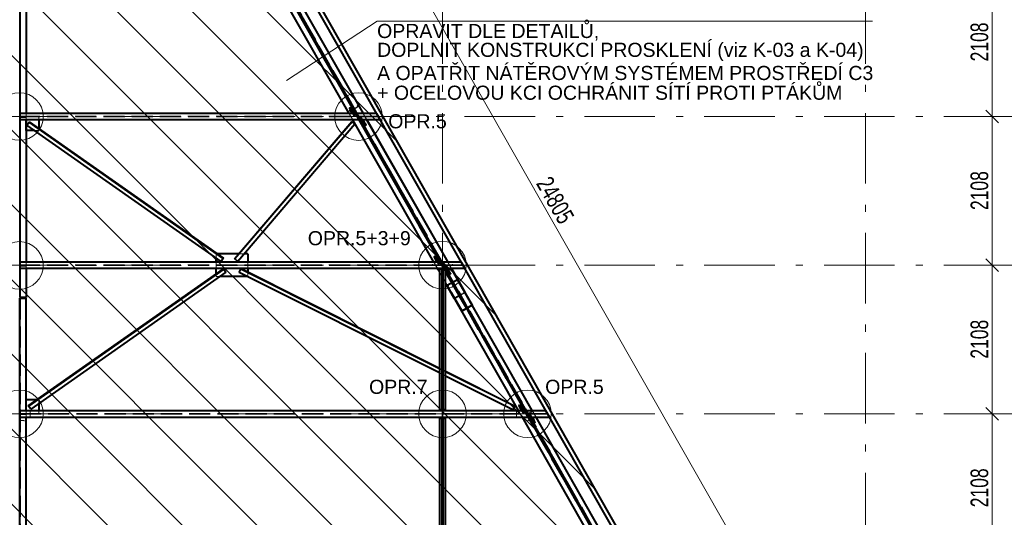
# Model space of a CAD drawing. Header units: metres. Extents: x 235 to 340, y 94 to 153.
# Tile 42 of 48: x 307 to 321, y 136 to 143. Entities that reach past the tile are written whole.
import ezdxf

# ---------------------------------------------------------------- set-up
doc = ezdxf.new("R2010")
doc.units = ezdxf.units.M
doc.linetypes.add('__RA_15', pattern=[1.7, 1, -0.3, 0.1, -0.3])
doc.linetypes.add('__RA_2', pattern=[0.4, 0.3, -0.1])
for name, color, linetype, lineweight in [('OSY', 204, '__RA_15', 13), ('POPIS', 7, 'Continuous', 13), ('Standard', 7, 'Continuous', 40), ('VYZTUZ', 11, 'Continuous', 50)]:
    doc.layers.add(name, color=color, linetype=linetype, lineweight=lineweight)
doc.styles.add('ARIAL', font='ARIAL.TTF')

msp = doc.modelspace()

# ---------------------------------------------------------------- linework, layer by layer
at = {"layer": 'OSY', "color": 204, "linetype": '__RA_15', "lineweight": 13}
for p, q in [((313.266, 126.792), (313.266, 152.32)), ((319.266, 126.792), (319.266, 152.32)), ((242.178, 141.343), (323.276, 141.343)), ((242.178, 139.235), (323.276, 139.235)), ((242.178, 137.127), (323.276, 137.127))]:
    msp.add_line(p, q, dxfattribs=at)
at = {"layer": 'Standard', "color": 1, "linetype": 'Continuous', "lineweight": 13}
for p, q in [((314.415, 128.586), (292.824, 150.178)), ((315.476, 128.586), (293.885, 150.178)), ((316.537, 128.586), (294.945, 150.178)), ((317.597, 128.586), (296.006, 150.178)), ((318.658, 128.586), (297.066, 150.178)), ((319.647, 128.658), (298.127, 150.178)), ((318.244, 131.121), (299.188, 150.178)), ((316.842, 133.584), (300.248, 150.178)), ((315.44, 136.047), (301.309, 150.178)), ((314.038, 138.51), (302.37, 150.178)), ((312.635, 140.973), (303.43, 150.178))]:
    msp.add_line(p, q, dxfattribs=at)
at = {"layer": 'Standard', "color": 1, "linetype": 'Continuous', "lineweight": 40}
for p, q in [((319.599, 128.622), (307.352, 150.131)), ((319.668, 128.622), (307.404, 150.16)), ((307.272, 143.405), (307.272, 141.388)), ((307.362, 143.405), (307.362, 141.388)), ((311.941, 141.388), (310.792, 143.405)), ((312.033, 141.388), (310.884, 143.405)), ((310.898, 143.405), (312.047, 141.388)), ((310.912, 143.364), (311.949, 141.543)), ((310.99, 143.405), (312.139, 141.388)), ((310.991, 143.405), (312.139, 141.388)), ((307.272, 141.584), (307.26, 141.584)), ((311.956, 141.547), (311.946, 141.542)), ((311.946, 141.542), (312.034, 141.388)), ((307.272, 141.34), (307.26, 141.34)), ((312.33, 141.388), (307.272, 141.388)), ((307.272, 141.388), (307.272, 141.298)), ((311.95, 141.465), (311.957, 141.469)), ((311.953, 141.461), (311.95, 141.465)), ((311.96, 141.464), (311.953, 141.461)), ((311.986, 141.388), (311.953, 141.461)), ((311.957, 141.469), (311.959, 141.467)), ((311.957, 141.469), (311.96, 141.464)), ((311.997, 141.401), (311.957, 141.469)), ((311.96, 141.464), (311.995, 141.388)), ((311.996, 141.4), (311.997, 141.401)), ((311.997, 141.401), (311.996, 141.4)), ((311.996, 141.4), (312.003, 141.388)), ((312.33, 141.388), (312.381, 141.298)), ((307.26, 141.33), (307.272, 141.33)), ((307.272, 141.294), (307.26, 141.294)), ((307.272, 141.298), (307.272, 139.28)), ((312.381, 141.298), (307.272, 141.298)), ((307.362, 141.298), (307.362, 141.143)), ((307.362, 141.143), (307.362, 141.298)), ((307.37, 141.221), (307.401, 141.265)), ((310.124, 139.286), (307.37, 141.221)), ((307.401, 141.265), (307.404, 141.27)), ((310.155, 139.33), (307.401, 141.265)), ((307.404, 141.27), (310.158, 139.335)), ((307.542, 141.298), (307.542, 141.173)), ((310.317, 139.327), (311.978, 141.272)), ((311.983, 141.268), (310.322, 139.323)), ((312.024, 141.233), (310.363, 139.288)), ((311.978, 141.272), (311.983, 141.268)), ((311.983, 141.268), (312.024, 141.233)), ((313.141, 139.28), (311.992, 141.298)), ((313.233, 139.28), (312.084, 141.298)), ((312.088, 141.298), (313.124, 139.479)), ((312.098, 141.298), (313.247, 139.28)), ((312.118, 141.297), (312.12, 141.298)), ((312.118, 141.298), (312.118, 141.297)), ((312.17, 141.221), (312.118, 141.297)), ((312.128, 141.298), (312.177, 141.225)), ((312.136, 141.298), (312.141, 141.289)), ((312.141, 141.289), (312.161, 141.254)), ((312.141, 141.289), (312.141, 141.289)), ((312.181, 141.22), (312.161, 141.255)), ((312.17, 141.221), (312.177, 141.225)), ((312.174, 141.216), (312.17, 141.221)), ((312.181, 141.22), (312.174, 141.216)), ((312.177, 141.225), (312.181, 141.22)), ((312.19, 141.298), (313.339, 139.28)), ((312.191, 141.298), (313.339, 139.28)), ((307.362, 141.143), (307.362, 139.28)), ((307.481, 141.143), (307.362, 141.143)), ((307.272, 139.516), (307.26, 139.516)), ((310.376, 139.395), (310.073, 139.395)), ((310.505, 139.395), (310.455, 139.395)), ((310.505, 139.395), (310.505, 139.28)), ((313.131, 139.483), (313.121, 139.477)), ((313.121, 139.477), (313.234, 139.28)), ((313.53, 139.28), (307.272, 139.28)), ((307.272, 139.28), (307.272, 139.19)), ((310.056, 139.28), (310.056, 139.334)), ((310.155, 139.33), (310.124, 139.286)), ((310.158, 139.335), (310.155, 139.33)), ((310.322, 139.323), (310.317, 139.327)), ((310.363, 139.288), (310.322, 139.323)), ((313.15, 139.358), (313.157, 139.362)), ((313.153, 139.353), (313.15, 139.358)), ((313.16, 139.357), (313.153, 139.353)), ((313.186, 139.28), (313.153, 139.353)), ((313.157, 139.362), (313.159, 139.36)), ((313.157, 139.362), (313.16, 139.357)), ((313.197, 139.293), (313.157, 139.362)), ((313.16, 139.357), (313.195, 139.28)), ((313.196, 139.293), (313.197, 139.293)), ((313.196, 139.293), (313.203, 139.28)), ((313.197, 139.293), (313.196, 139.293)), ((313.53, 139.28), (313.581, 139.19)), ((307.272, 139.232), (307.26, 139.232)), ((307.26, 139.222), (307.272, 139.222)), ((307.272, 139.19), (307.272, 138.775)), ((313.581, 139.19), (307.272, 139.19)), ((307.362, 139.19), (307.362, 138.775)), ((307.391, 137.24), (310.159, 139.184)), ((310.162, 139.179), (307.394, 137.235)), ((310.193, 139.135), (307.425, 137.191)), ((310.056, 139.112), (310.056, 139.19)), ((310.159, 139.184), (310.162, 139.179)), ((310.162, 139.179), (310.193, 139.135)), ((310.382, 139.132), (310.406, 139.18)), ((313.222, 137.707), (310.382, 139.132)), ((310.406, 139.18), (310.409, 139.186)), ((313.222, 137.767), (310.406, 139.18)), ((310.409, 139.186), (313.222, 137.774)), ((310.505, 139.19), (310.505, 139.138)), ((313.222, 139.139), (313.192, 139.19)), ((313.222, 139.184), (313.222, 137.185)), ((313.222, 139.184), (313.262, 139.184)), ((313.262, 139.122), (313.262, 139.19)), ((313.262, 137.245), (313.262, 139.122)), ((313.27, 139.122), (313.262, 139.122)), ((313.27, 139.19), (313.27, 139.122)), ((313.27, 139.184), (313.31, 139.184)), ((313.27, 139.122), (313.27, 137.245)), ((313.285, 139.19), (313.288, 139.184)), ((313.31, 137.185), (313.31, 139.184)), ((313.31, 139.17), (313.412, 138.99)), ((313.31, 139.147), (313.398, 138.991)), ((313.402, 138.984), (313.31, 139.146)), ((313.318, 139.189), (313.32, 139.19)), ((313.318, 139.19), (313.318, 139.189)), ((313.37, 139.113), (313.318, 139.189)), ((313.328, 139.19), (313.377, 139.117)), ((313.336, 139.19), (313.341, 139.181)), ((313.341, 139.181), (313.361, 139.147)), ((313.341, 139.181), (313.341, 139.181)), ((313.381, 139.113), (313.361, 139.147)), ((313.37, 139.113), (313.377, 139.117)), ((313.374, 139.109), (313.37, 139.113)), ((313.381, 139.113), (313.374, 139.109)), ((313.377, 139.117), (313.381, 139.113)), ((313.39, 139.19), (313.582, 138.853)), ((313.391, 139.19), (313.582, 138.854)), ((310.495, 139.075), (310.107, 139.075)), ((313.27, 139.054), (313.262, 139.068)), ((313.432, 138.768), (313.31, 138.984)), ((313.48, 139.029), (313.333, 138.945)), ((313.408, 138.996), (313.398, 138.991)), ((313.481, 139.029), (313.48, 139.029)), ((313.48, 139.029), (313.686, 138.668)), ((313.686, 138.668), (313.481, 139.029)), ((307.272, 138.956), (307.26, 138.956)), ((313.538, 138.584), (313.333, 138.945)), ((313.582, 138.853), (313.581, 138.853)), ((313.582, 138.854), (313.582, 138.853)), ((313.586, 138.844), (313.587, 138.845)), ((314.537, 137.176), (313.587, 138.845)), ((314.537, 137.176), (313.587, 138.845)), ((313.587, 138.845), (313.587, 138.845)), ((307.362, 138.775), (307.272, 138.775)), ((307.272, 138.766), (307.362, 138.766)), ((307.272, 137.176), (307.272, 138.766)), ((307.362, 137.327), (307.362, 138.766)), ((313.433, 138.769), (313.432, 138.768)), ((313.437, 138.76), (314.339, 137.176)), ((313.437, 138.76), (313.438, 138.76)), ((313.686, 138.668), (313.538, 138.584)), ((313.607, 138.623), (314.431, 137.176)), ((314.423, 137.196), (313.61, 138.625)), ((314.445, 137.176), (313.617, 138.629)), ((313.686, 138.668), (313.686, 138.668)), ((313.262, 137.754), (313.27, 137.75)), ((313.27, 137.743), (313.262, 137.747)), ((313.31, 137.73), (314.288, 137.239)), ((314.285, 137.234), (313.31, 137.723)), ((313.27, 137.683), (313.262, 137.687)), ((314.261, 137.185), (313.31, 137.663)), ((307.362, 137.176), (307.362, 137.327)), ((307.515, 137.327), (307.362, 137.327)), ((307.362, 137.176), (307.362, 137.327)), ((307.272, 137.218), (307.26, 137.218)), ((307.272, 137.176), (314.728, 137.176)), ((307.272, 137.078), (307.272, 137.176)), ((307.394, 137.235), (307.391, 137.24)), ((307.425, 137.191), (307.394, 137.235)), ((307.542, 137.272), (307.542, 137.176)), ((313.262, 137.185), (313.222, 137.185)), ((313.262, 137.245), (313.27, 137.245)), ((313.262, 137.176), (313.262, 137.245)), ((313.27, 137.245), (313.27, 137.176)), ((313.31, 137.185), (313.27, 137.185)), ((314.285, 137.234), (314.261, 137.185)), ((314.288, 137.239), (314.285, 137.234)), ((314.35, 137.25), (314.357, 137.254)), ((314.353, 137.245), (314.35, 137.25)), ((314.36, 137.249), (314.353, 137.245)), ((314.384, 137.176), (314.353, 137.245)), ((314.357, 137.254), (314.359, 137.252)), ((314.357, 137.254), (314.36, 137.249)), ((314.397, 137.185), (314.357, 137.254)), ((314.36, 137.249), (314.393, 137.176)), ((314.396, 137.185), (314.397, 137.185)), ((314.396, 137.185), (314.401, 137.176)), ((314.397, 137.185), (314.396, 137.185)), ((314.431, 137.201), (314.421, 137.195)), ((314.421, 137.195), (314.431, 137.176)), ((314.728, 137.176), (314.784, 137.078)), ((307.272, 137.125), (307.26, 137.125)), ((307.26, 137.115), (307.272, 137.115)), ((307.272, 135.073), (307.272, 137.078)), ((307.272, 137.078), (314.784, 137.078)), ((307.362, 135.073), (307.362, 137.078)), ((313.222, 137.066), (313.222, 135.081)), ((313.222, 137.066), (313.262, 137.066)), ((313.262, 137.01), (313.262, 137.078)), ((313.262, 135.141), (313.262, 137.01)), ((313.27, 137.01), (313.262, 137.01)), ((313.27, 137.078), (313.27, 137.01)), ((313.27, 137.066), (313.31, 137.066)), ((313.27, 137.01), (313.27, 135.141)), ((313.31, 135.081), (313.31, 137.066)), ((314.395, 137.078), (315.537, 135.073)), ((314.487, 137.078), (314.569, 136.934)), ((314.487, 137.078), (315.629, 135.073)), ((315.642, 135.073), (314.5, 137.078)), ((314.57, 137.006), (314.521, 137.078)), ((314.53, 137.078), (314.577, 137.01)), ((314.538, 137.078), (314.541, 137.074)), ((314.541, 137.074), (314.561, 137.039)), ((314.541, 137.074), (314.541, 137.074)), ((314.581, 137.005), (314.561, 137.04)), ((314.57, 137.006), (314.577, 137.01)), ((314.574, 137.001), (314.57, 137.006)), ((314.581, 137.005), (314.574, 137.001)), ((314.577, 137.01), (314.581, 137.005)), ((315.734, 135.073), (314.592, 137.078)), ((315.735, 135.073), (314.593, 137.078)), ((307.272, 136.918), (307.26, 136.918)), ((314.579, 136.94), (314.569, 136.934)), ((315.613, 135.106), (314.572, 136.936))]:
    msp.add_line(p, q, dxfattribs=at)
at = {"layer": 'Standard', "color": 7, "linetype": 'Continuous', "lineweight": 13}
for p, q in [((319.668, 128.622), (307.395, 150.178)), ((311.055, 141.855), (312.338, 142.696)), ((312.338, 142.696), (319.363, 142.696))]:
    msp.add_line(p, q, dxfattribs=at)
at = {"layer": 'Standard', "color": 136, "linetype": '__RA_2', "lineweight": 18}
for p, q in [((319.661, 128.622), (307.399, 150.157)), ((307.362, 149.644), (313.524, 138.82)), ((313.521, 138.819), (307.362, 149.638)), ((313.515, 138.816), (307.362, 149.624)), ((313.433, 138.769), (307.362, 149.432)), ((313.496, 138.805), (307.39, 149.529)), ((307.39, 149.523), (313.494, 138.803)), ((307.282, 138.775), (307.282, 143.447)), ((311.949, 141.543), (312.088, 141.298)), ((311.956, 141.547), (311.96, 141.549)), ((312.095, 141.304), (311.956, 141.547)), ((311.956, 141.547), (311.956, 141.547)), ((312.065, 141.484), (312.013, 141.454)), ((312.02, 141.454), (312.067, 141.481)), ((312.065, 141.484), (312.055, 141.503)), ((312.061, 141.494), (312.067, 141.481)), ((312.067, 141.481), (312.065, 141.484)), ((307.28, 141.401), (307.272, 141.401)), ((312.355, 141.346), (307.272, 141.346)), ((312.358, 141.34), (307.272, 141.34)), ((307.28, 141.401), (307.28, 141.402)), ((307.28, 141.37), (307.28, 141.401)), ((307.35, 141.34), (307.35, 141.33)), ((307.362, 141.388), (307.362, 141.344)), ((307.362, 141.344), (307.362, 141.298)), ((307.542, 141.344), (307.362, 141.344)), ((307.362, 141.298), (307.362, 141.344)), ((307.542, 141.344), (307.542, 141.298)), ((311.992, 141.298), (311.941, 141.388)), ((311.944, 141.431), (311.951, 141.419)), ((311.953, 141.416), (311.949, 141.422)), ((311.95, 141.465), (311.99, 141.397)), ((312.003, 141.448), (311.951, 141.419)), ((311.951, 141.419), (311.953, 141.416)), ((311.953, 141.416), (312, 141.442)), ((311.988, 141.383), (311.986, 141.388)), ((311.995, 141.387), (311.988, 141.383)), ((311.988, 141.383), (312.005, 141.354)), ((311.989, 141.396), (311.99, 141.397)), ((311.99, 141.397), (311.989, 141.396)), ((312.013, 141.354), (311.989, 141.396)), ((311.996, 141.4), (311.99, 141.397)), ((311.99, 141.397), (311.996, 141.4)), ((311.994, 141.388), (312.014, 141.353)), ((312.003, 141.448), (311.995, 141.463)), ((312, 141.442), (311.995, 141.451)), ((311.995, 141.388), (311.995, 141.387)), ((312.011, 141.358), (311.995, 141.387)), ((312, 141.442), (312.002, 141.438)), ((312.008, 141.441), (312.003, 141.448)), ((312.003, 141.388), (312.02, 141.358)), ((312.021, 141.357), (312.003, 141.388)), ((312.005, 141.47), (312.013, 141.454)), ((312.005, 141.354), (312.011, 141.358)), ((312.01, 141.346), (312.005, 141.354)), ((312.017, 141.35), (312.01, 141.346)), ((312.01, 141.346), (312.018, 141.346)), ((312.011, 141.358), (312.017, 141.35)), ((312.013, 141.454), (312.018, 141.447)), ((312.02, 141.358), (312.013, 141.354)), ((312.013, 141.354), (312.018, 141.346)), ((312.014, 141.353), (312.021, 141.357)), ((312.015, 141.464), (312.02, 141.454)), ((312.025, 141.35), (312.017, 141.35)), ((312.018, 141.346), (312.025, 141.35)), ((312.024, 141.449), (312.02, 141.454)), ((312.025, 141.35), (312.02, 141.358)), ((312.084, 141.298), (312.033, 141.388)), ((312.034, 141.388), (312.085, 141.298)), ((312.047, 141.388), (312.098, 141.298)), ((312.098, 141.334), (312.105, 141.338)), ((312.104, 141.336), (312.098, 141.334)), ((312.102, 141.325), (312.098, 141.334)), ((312.111, 141.34), (312.104, 141.336)), ((312.104, 141.336), (312.11, 141.327)), ((312.105, 141.338), (312.111, 141.34)), ((312.105, 141.338), (312.109, 141.329)), ((312.116, 141.332), (312.109, 141.328)), ((312.117, 141.331), (312.111, 141.34)), ((312.136, 141.298), (312.116, 141.332)), ((312.139, 141.388), (312.191, 141.298)), ((312.139, 141.388), (312.19, 141.298)), ((312.139, 141.388), (312.19, 141.298)), ((312.331, 141.388), (312.33, 141.388)), ((312.355, 141.346), (312.331, 141.388)), ((312.382, 141.298), (312.331, 141.388)), ((312.339, 141.388), (312.331, 141.388)), ((312.339, 141.388), (312.363, 141.346)), ((312.34, 141.388), (312.339, 141.388)), ((312.391, 141.298), (312.34, 141.388)), ((312.363, 141.346), (312.355, 141.346)), ((312.358, 141.34), (312.367, 141.34)), ((312.382, 141.298), (312.358, 141.34)), ((312.367, 141.34), (312.391, 141.298)), ((307.272, 141.33), (307.35, 141.33)), ((312.095, 141.304), (312.085, 141.298)), ((312.098, 141.306), (312.095, 141.304)), ((312.109, 141.329), (312.102, 141.325)), ((312.102, 141.325), (312.118, 141.298)), ((312.125, 141.301), (312.109, 141.329)), ((312.109, 141.328), (312.127, 141.298)), ((312.11, 141.327), (312.117, 141.331)), ((312.134, 141.285), (312.11, 141.327)), ((312.117, 141.331), (312.136, 141.298)), ((312.122, 141.299), (312.118, 141.315)), ((312.12, 141.298), (312.125, 141.301)), ((312.125, 141.301), (312.122, 141.299)), ((312.125, 141.301), (312.128, 141.298)), ((312.125, 141.301), (312.125, 141.301)), ((312.134, 141.285), (312.141, 141.289)), ((312.141, 141.289), (312.134, 141.285)), ((312.134, 141.285), (312.134, 141.285)), ((312.154, 141.25), (312.134, 141.285)), ((312.134, 141.285), (312.134, 141.285)), ((312.161, 141.255), (312.141, 141.289)), ((312.141, 141.289), (312.141, 141.289)), ((312.141, 141.289), (312.141, 141.289)), ((312.161, 141.255), (312.154, 141.251)), ((312.154, 141.25), (312.174, 141.216)), ((312.381, 141.298), (312.382, 141.298)), ((312.391, 141.298), (312.382, 141.298)), ((312.391, 141.298), (312.391, 141.298)), ((307.362, 141.143), (307.542, 141.143)), ((307.542, 141.143), (307.481, 141.143)), ((307.542, 141.173), (307.542, 141.166)), ((307.542, 141.166), (307.542, 141.143)), ((307.28, 139.409), (307.272, 139.409)), ((307.28, 139.409), (307.28, 139.413)), ((307.28, 139.405), (307.28, 139.409)), ((310.062, 139.395), (310.056, 139.395)), ((310.056, 139.334), (310.056, 139.395)), ((310.073, 139.395), (310.062, 139.395)), ((310.455, 139.395), (310.376, 139.395)), ((313.124, 139.479), (313.401, 138.992)), ((313.132, 139.483), (313.131, 139.483)), ((313.132, 139.483), (313.135, 139.485)), ((313.409, 138.997), (313.132, 139.483)), ((313.189, 139.388), (313.178, 139.409)), ((313.196, 139.392), (313.185, 139.413)), ((313.196, 139.392), (313.189, 139.388)), ((313.189, 139.388), (313.199, 139.373)), ((313.206, 139.377), (313.196, 139.392)), ((307.272, 139.249), (307.282, 139.249)), ((307.362, 139.242), (307.272, 139.242)), ((313.555, 139.238), (307.272, 139.238)), ((307.362, 139.28), (307.362, 139.19)), ((310.056, 139.19), (310.056, 139.28)), ((310.505, 139.28), (310.505, 139.19)), ((313.125, 139.242), (313.125, 139.25)), ((313.125, 139.23), (313.125, 139.242)), ((313.125, 139.242), (313.255, 139.242)), ((313.192, 139.19), (313.141, 139.28)), ((313.15, 139.358), (313.19, 139.289)), ((313.17, 139.23), (313.163, 139.242)), ((313.163, 139.242), (313.163, 139.242)), ((313.163, 139.242), (313.244, 139.242)), ((313.188, 139.275), (313.186, 139.28)), ((313.195, 139.279), (313.188, 139.275)), ((313.188, 139.275), (313.205, 139.246)), ((313.189, 139.289), (313.196, 139.293)), ((313.19, 139.289), (313.189, 139.289)), ((313.213, 139.247), (313.189, 139.289)), ((313.196, 139.293), (313.19, 139.289)), ((313.19, 139.289), (313.19, 139.289)), ((313.194, 139.28), (313.214, 139.245)), ((313.195, 139.28), (313.195, 139.279)), ((313.211, 139.25), (313.195, 139.279)), ((313.203, 139.28), (313.22, 139.251)), ((313.221, 139.249), (313.203, 139.28)), ((313.205, 139.246), (313.211, 139.25)), ((313.21, 139.238), (313.205, 139.246)), ((313.217, 139.242), (313.21, 139.238)), ((313.21, 139.238), (313.218, 139.238)), ((313.211, 139.25), (313.217, 139.242)), ((313.22, 139.251), (313.213, 139.247)), ((313.213, 139.247), (313.218, 139.238)), ((313.214, 139.245), (313.221, 139.249)), ((313.225, 139.242), (313.217, 139.242)), ((313.218, 139.238), (313.225, 139.242)), ((313.225, 139.242), (313.22, 139.251)), ((313.288, 139.184), (313.233, 139.28)), ((313.234, 139.28), (313.285, 139.19)), ((313.244, 139.248), (313.255, 139.248)), ((313.244, 139.242), (313.244, 139.248)), ((313.247, 139.28), (313.298, 139.19)), ((313.255, 139.25), (313.255, 139.242)), ((313.255, 139.248), (313.255, 139.242)), ((313.255, 139.242), (313.255, 139.23)), ((313.276, 139.242), (313.276, 139.25)), ((313.276, 139.248), (313.281, 139.248)), ((313.276, 139.23), (313.276, 139.242)), ((313.276, 139.242), (313.406, 139.242)), ((313.281, 139.248), (313.281, 139.242)), ((313.281, 139.242), (313.287, 139.23)), ((313.339, 139.28), (313.391, 139.19)), ((313.339, 139.28), (313.39, 139.19)), ((313.339, 139.28), (313.39, 139.19)), ((313.406, 139.25), (313.406, 139.242)), ((313.406, 139.242), (313.406, 139.23)), ((313.531, 139.28), (313.53, 139.28)), ((313.555, 139.238), (313.531, 139.28)), ((313.582, 139.19), (313.531, 139.28)), ((313.539, 139.28), (313.531, 139.28)), ((313.539, 139.28), (313.563, 139.238)), ((313.54, 139.28), (313.539, 139.28)), ((313.591, 139.19), (313.54, 139.28)), ((313.563, 139.238), (313.555, 139.238)), ((307.282, 139.237), (307.272, 139.237)), ((313.558, 139.232), (307.272, 139.232)), ((307.272, 139.23), (307.362, 139.23)), ((307.272, 139.222), (307.35, 139.222)), ((307.35, 139.232), (307.35, 139.222)), ((310.056, 139.075), (310.056, 139.112)), ((310.505, 139.138), (310.505, 139.131)), ((310.505, 139.131), (310.505, 139.075)), ((313.255, 139.23), (313.125, 139.23)), ((313.17, 139.23), (313.17, 139.23)), ((313.243, 139.23), (313.17, 139.23)), ((313.262, 139.068), (313.222, 139.139)), ((313.249, 139.233), (313.243, 139.23)), ((313.251, 139.23), (313.249, 139.233)), ((313.255, 139.236), (313.251, 139.236)), ((313.251, 139.236), (313.251, 139.23)), ((313.258, 137.185), (313.258, 139.184)), ((313.27, 139.232), (313.262, 139.232)), ((313.262, 139.232), (313.262, 139.19)), ((313.27, 139.19), (313.27, 139.232)), ((313.274, 139.184), (313.274, 137.185)), ((313.287, 139.236), (313.276, 139.236)), ((313.276, 139.236), (313.276, 139.23)), ((313.406, 139.23), (313.276, 139.23)), ((313.287, 139.23), (313.287, 139.236)), ((313.288, 139.184), (313.31, 139.147)), ((313.31, 139.146), (313.288, 139.184)), ((313.298, 139.227), (313.305, 139.231)), ((313.304, 139.228), (313.298, 139.227)), ((313.302, 139.218), (313.298, 139.227)), ((313.298, 139.19), (313.31, 139.17)), ((313.309, 139.222), (313.302, 139.218)), ((313.302, 139.218), (313.318, 139.19)), ((313.311, 139.232), (313.304, 139.228)), ((313.304, 139.228), (313.31, 139.22)), ((313.305, 139.231), (313.311, 139.232)), ((313.305, 139.231), (313.309, 139.222)), ((313.316, 139.224), (313.309, 139.221)), ((313.325, 139.193), (313.309, 139.222)), ((313.309, 139.221), (313.327, 139.19)), ((313.31, 139.22), (313.317, 139.224)), ((313.334, 139.177), (313.31, 139.22)), ((313.317, 139.224), (313.311, 139.232)), ((313.336, 139.19), (313.316, 139.224)), ((313.317, 139.224), (313.336, 139.19)), ((313.322, 139.191), (313.318, 139.207)), ((313.32, 139.19), (313.325, 139.193)), ((313.325, 139.193), (313.322, 139.191)), ((313.325, 139.193), (313.328, 139.19)), ((313.325, 139.193), (313.325, 139.193)), ((313.331, 139.1), (313.336, 139.091)), ((313.334, 139.178), (313.341, 139.181)), ((313.341, 139.181), (313.334, 139.177)), ((313.334, 139.178), (313.334, 139.178)), ((313.354, 139.143), (313.334, 139.178)), ((313.334, 139.177), (313.334, 139.178)), ((313.343, 139.095), (313.338, 139.104)), ((313.343, 139.095), (313.338, 139.104)), ((313.361, 139.147), (313.341, 139.181)), ((313.341, 139.181), (313.341, 139.181)), ((313.341, 139.181), (313.341, 139.181)), ((313.358, 139.146), (313.354, 139.143)), ((313.354, 139.143), (313.374, 139.109)), ((313.361, 139.147), (313.358, 139.146)), ((313.558, 139.232), (313.567, 139.232)), ((313.582, 139.19), (313.558, 139.232)), ((313.567, 139.232), (313.591, 139.19)), ((313.581, 139.19), (313.582, 139.19)), ((313.591, 139.19), (313.582, 139.19)), ((313.591, 139.19), (313.591, 139.19)), ((310.107, 139.075), (310.056, 139.075)), ((310.505, 139.075), (310.495, 139.075)), ((313.31, 138.984), (313.27, 139.054)), ((313.336, 139.091), (313.343, 139.095)), ((313.336, 139.091), (313.342, 139.082)), ((313.343, 139.095), (313.349, 139.085)), ((313.349, 139.085), (313.343, 139.095)), ((313.394, 138.979), (313.494, 138.803)), ((313.601, 138.62), (313.395, 138.98)), ((313.603, 138.621), (313.398, 138.982)), ((313.401, 138.992), (313.505, 138.81)), ((313.607, 138.623), (313.402, 138.984)), ((313.402, 138.984), (313.502, 138.808)), ((313.502, 138.808), (313.402, 138.984)), ((313.61, 138.625), (313.405, 138.986)), ((313.409, 138.997), (313.408, 138.996)), ((313.412, 138.998), (313.409, 138.997)), ((313.412, 138.99), (313.618, 138.629)), ((313.412, 138.99), (313.512, 138.814)), ((313.513, 138.814), (313.413, 138.99)), ((313.415, 138.992), (313.62, 138.631)), ((313.42, 138.994), (313.625, 138.634)), ((313.421, 138.995), (313.521, 138.819)), ((313.422, 138.995), (313.627, 138.635)), ((313.522, 138.819), (313.422, 138.995)), ((313.679, 138.664), (313.473, 139.025)), ((313.474, 139.025), (313.679, 138.664)), ((313.333, 138.945), (313.538, 138.584)), ((313.341, 138.949), (313.547, 138.589)), ((313.547, 138.589), (313.342, 138.95)), ((313.581, 138.853), (313.512, 138.814)), ((313.517, 138.805), (313.586, 138.844)), ((307.282, 138.766), (307.282, 128.587)), ((313.502, 138.808), (313.433, 138.769)), ((313.438, 138.76), (313.507, 138.799)), ((313.438, 138.76), (319.011, 128.972)), ((313.499, 138.795), (313.599, 138.619)), ((313.599, 138.619), (313.499, 138.794)), ((319.31, 128.587), (313.499, 138.794)), ((313.501, 138.796), (319.31, 128.593)), ((313.505, 138.81), (313.502, 138.808)), ((313.603, 138.621), (313.503, 138.797)), ((313.507, 138.799), (313.51, 138.801)), ((313.507, 138.799), (313.607, 138.623)), ((313.61, 138.625), (313.51, 138.801)), ((313.51, 138.801), (313.61, 138.625)), ((313.617, 138.629), (313.517, 138.805)), ((313.62, 138.631), (313.52, 138.807)), ((313.52, 138.807), (319.335, 128.593)), ((313.526, 138.81), (319.347, 128.587)), ((313.527, 138.811), (313.627, 138.635)), ((313.627, 138.634), (313.527, 138.81)), ((319.347, 128.593), (313.529, 138.812)), ((313.222, 137.774), (313.262, 137.754)), ((313.262, 137.747), (313.222, 137.767)), ((313.262, 137.687), (313.222, 137.707)), ((313.27, 137.75), (313.31, 137.73)), ((313.31, 137.723), (313.27, 137.743)), ((313.31, 137.663), (313.27, 137.683)), ((307.526, 137.327), (307.515, 137.327)), ((307.542, 137.327), (307.526, 137.327)), ((307.542, 137.327), (307.542, 137.272)), ((307.28, 137.186), (307.272, 137.186)), ((307.28, 137.155), (307.28, 137.186)), ((307.28, 137.186), (307.28, 137.186)), ((307.362, 137.126), (307.362, 137.176)), ((307.362, 137.126), (307.362, 137.176)), ((307.416, 137.176), (307.416, 137.131)), ((307.542, 137.176), (307.542, 137.126)), ((313.262, 137.176), (313.262, 137.131)), ((313.27, 137.131), (313.27, 137.176)), ((314.316, 137.176), (314.316, 137.131)), ((314.339, 137.176), (314.395, 137.078)), ((314.35, 137.25), (314.39, 137.181)), ((314.388, 137.167), (314.384, 137.176)), ((314.395, 137.171), (314.388, 137.167)), ((314.388, 137.167), (314.405, 137.139)), ((314.389, 137.181), (314.396, 137.185)), ((314.39, 137.181), (314.389, 137.181)), ((314.413, 137.139), (314.389, 137.181)), ((314.396, 137.185), (314.39, 137.181)), ((314.393, 137.176), (314.395, 137.171)), ((314.41, 137.146), (314.395, 137.171)), ((314.401, 137.176), (314.42, 137.143)), ((314.405, 137.139), (314.411, 137.143)), ((314.41, 137.146), (314.412, 137.143)), ((314.411, 137.143), (314.411, 137.144)), ((314.411, 137.143), (314.417, 137.134)), ((314.412, 137.143), (314.411, 137.143)), ((314.42, 137.143), (314.413, 137.139)), ((314.425, 137.134), (314.42, 137.143)), ((314.421, 137.195), (314.569, 136.934)), ((314.421, 137.195), (314.421, 137.195)), ((314.572, 136.936), (314.423, 137.196)), ((314.572, 136.936), (314.423, 137.196)), ((314.436, 137.176), (314.429, 137.172)), ((314.429, 137.173), (314.429, 137.172)), ((314.429, 137.172), (314.447, 137.14)), ((314.431, 137.201), (314.435, 137.203)), ((314.58, 136.94), (314.431, 137.201)), ((314.431, 137.201), (314.431, 137.201)), ((314.431, 137.176), (314.487, 137.078)), ((314.431, 137.176), (314.487, 137.078)), ((314.436, 137.177), (314.436, 137.176)), ((314.436, 137.176), (314.436, 137.177)), ((314.456, 137.14), (314.436, 137.176)), ((314.456, 137.14), (314.436, 137.176)), ((314.5, 137.078), (314.445, 137.176)), ((314.453, 137.186), (314.446, 137.182)), ((314.446, 137.182), (314.446, 137.183)), ((314.446, 137.182), (314.47, 137.14)), ((314.453, 137.186), (314.453, 137.187)), ((314.479, 137.14), (314.453, 137.186)), ((314.538, 137.163), (314.497, 137.14)), ((314.513, 137.14), (314.541, 137.156)), ((314.593, 137.078), (314.537, 137.176)), ((314.592, 137.078), (314.537, 137.176)), ((314.538, 137.163), (314.538, 137.163)), ((314.541, 137.156), (314.538, 137.163)), ((314.541, 137.156), (314.541, 137.156)), ((314.784, 137.078), (314.728, 137.176)), ((314.729, 137.176), (314.728, 137.176)), ((314.754, 137.131), (314.729, 137.176)), ((307.272, 137.131), (314.754, 137.131)), ((307.35, 137.125), (307.272, 137.125)), ((307.272, 137.123), (314.759, 137.123)), ((307.272, 137.115), (307.35, 137.115)), ((307.272, 137.03), (307.332, 137.03)), ((307.278, 137.034), (307.278, 137.038)), ((307.332, 137.034), (307.278, 137.034)), ((307.278, 137.034), (307.278, 137.03)), ((307.332, 137.03), (307.332, 137.034)), ((307.332, 137.021), (307.332, 137.03)), ((307.35, 137.125), (307.35, 137.115)), ((307.362, 137.078), (307.362, 137.126)), ((307.542, 137.126), (307.362, 137.126)), ((307.416, 137.131), (307.416, 137.123)), ((307.416, 137.123), (307.416, 137.078)), ((313.258, 135.081), (313.258, 137.066)), ((313.262, 137.131), (313.27, 137.131)), ((313.27, 137.123), (313.262, 137.123)), ((313.262, 137.123), (313.262, 137.078)), ((313.27, 137.078), (313.27, 137.123)), ((313.274, 137.066), (313.274, 135.081)), ((314.316, 137.131), (314.316, 137.123)), ((314.316, 137.123), (314.316, 137.078)), ((314.41, 137.13), (314.405, 137.139)), ((314.417, 137.134), (314.41, 137.13)), ((314.41, 137.13), (314.418, 137.13)), ((314.413, 137.139), (314.418, 137.13)), ((314.425, 137.134), (314.417, 137.134)), ((314.418, 137.13), (314.425, 137.134)), ((314.47, 137.028), (314.508, 137.05)), ((314.498, 137.119), (314.505, 137.123)), ((314.504, 137.121), (314.498, 137.119)), ((314.502, 137.11), (314.498, 137.119)), ((314.509, 137.114), (314.502, 137.11)), ((314.502, 137.11), (314.509, 137.114)), ((314.502, 137.11), (314.518, 137.082)), ((314.502, 137.11), (314.502, 137.11)), ((314.511, 137.125), (314.504, 137.121)), ((314.504, 137.121), (314.51, 137.112)), ((314.505, 137.123), (314.511, 137.125)), ((314.505, 137.123), (314.509, 137.114)), ((314.508, 137.05), (314.507, 137.051)), ((314.509, 137.048), (314.508, 137.05)), ((314.525, 137.086), (314.509, 137.114)), ((314.509, 137.114), (314.526, 137.085)), ((314.51, 137.112), (314.517, 137.116)), ((314.534, 137.07), (314.51, 137.112)), ((314.517, 137.116), (314.511, 137.125)), ((314.517, 137.116), (314.538, 137.078)), ((314.517, 137.057), (314.518, 137.056)), ((314.518, 137.082), (314.525, 137.086)), ((314.518, 137.056), (314.57, 137.085)), ((314.521, 137.078), (314.518, 137.082)), ((314.518, 137.056), (314.52, 137.053)), ((314.526, 137.085), (314.519, 137.081)), ((314.519, 137.081), (314.519, 137.082)), ((314.525, 137.086), (314.53, 137.078)), ((314.541, 137.074), (314.534, 137.07)), ((314.534, 137.07), (314.536, 137.071)), ((314.534, 137.07), (314.534, 137.07)), ((314.554, 137.035), (314.534, 137.07)), ((314.534, 137.07), (314.534, 137.07)), ((314.536, 137.071), (314.541, 137.074)), ((314.561, 137.04), (314.541, 137.074)), ((314.541, 137.074), (314.541, 137.074)), ((314.541, 137.074), (314.541, 137.074)), ((314.561, 137.04), (314.554, 137.036)), ((314.554, 137.035), (314.574, 137.001)), ((314.562, 137.131), (314.567, 137.123)), ((314.569, 137.089), (314.563, 137.086)), ((314.57, 137.085), (314.569, 137.089)), ((314.569, 137.089), (314.569, 137.088)), ((314.573, 137.08), (314.57, 137.085)), ((314.763, 137.131), (314.754, 137.131)), ((314.759, 137.123), (314.768, 137.123)), ((314.784, 137.078), (314.759, 137.123)), ((314.763, 137.131), (314.768, 137.123)), ((314.784, 137.078), (314.784, 137.078)), ((314.569, 136.934), (314.569, 136.934)), ((314.58, 136.94), (314.579, 136.94)), ((314.583, 136.942), (314.58, 136.94))]:
    msp.add_line(p, q, dxfattribs=at)
at = {"layer": 'Standard', "color": 7, "linetype": 'Continuous', "lineweight": 13}
for centre in [(307.266, 141.343), (312.075, 141.342), (307.266, 139.232), (313.266, 139.235), (307.266, 137.127), (313.266, 137.127), (314.471, 137.127)]:
    msp.add_circle(centre, 0.337, dxfattribs=at)
at = {"layer": 'VYZTUZ', "color": 171, "linetype": 'Continuous', "lineweight": 18}
for p, q in [((308.57, 150.847), (320.842, 129.29)), ((321.064, 141.343), (321.064, 143.45)), ((321.064, 141.343), (320.914, 141.343)), ((321.154, 141.253), (320.974, 141.433)), ((321.064, 141.343), (321.214, 141.343)), ((321.064, 139.235), (321.064, 141.343)), ((321.154, 139.145), (320.974, 139.325)), ((321.064, 139.235), (320.914, 139.235)), ((321.064, 139.235), (321.214, 139.235)), ((321.064, 137.127), (321.064, 139.235)), ((321.154, 137.037), (320.974, 137.217)), ((321.064, 137.127), (320.914, 137.127)), ((321.064, 137.127), (321.214, 137.127)), ((321.064, 135.02), (321.064, 137.127))]:
    msp.add_line(p, q, dxfattribs=at)

# ---------------------------------------------------------------- texts
at = {"layer": 'POPIS', "color": 204, "linetype": 'Continuous', "lineweight": 13, "char_height": 0.2, "width": 0.09912, "attachment_point": 7, "style": 'ARIAL'}
for s, insert in [('\\W0.99;OPRAVIT\\~DLE\\~DETAILŮ,', (312.338, 142.419)), ('\\W0.99;DOPLNIT\\~KONSTRUKCI\\~PROSKLENÍ\\~(viz\\~K-03\\~a\\~K-04)', (312.338, 142.129)), ('\\W0.99;A\\~OPATŘIT\\~NÁTĚROVÝM\\~SYSTÉMEM\\~PROSTŘEDÍ\\~C3', (312.338, 141.858)), ('\\W0.99;+\\~OCELOVOU\\~KCI\\~OCHRÁNIT\\~SÍTÍ\\~PROTI\\~PTÁKŮM', (312.338, 141.578)), ('\\W0.99;OPR.5', (312.496, 141.173)), ('\\W0.99;OPR.5+3+9', (311.355, 139.515)), ('\\W0.99;OPR.7', (312.224, 137.407)), ('\\W0.99;OPR.5', (314.722, 137.407))]:
    msp.add_mtext(s, dxfattribs=dict(at, insert=insert))
at = {"layer": 'VYZTUZ', "color": 171, "linetype": 'Continuous', "lineweight": 18, "char_height": 0.25, "width": 0.08929, "attachment_point": 7, "style": 'ARIAL'}
for s, insert, rotation in [('\\W0.71;2108', (321.009, 142.125), 90), ('\\W0.71;2108', (321.009, 140.017), 90), ('\\W0.71;24805', (314.584, 140.393), 299.6549), ('\\W0.71;2108', (321.009, 137.909), 90), ('\\W0.71;2108', (321.009, 135.802), 90)]:
    msp.add_mtext(s, dxfattribs=dict(at, insert=insert, rotation=rotation))

doc.saveas('drawing.dxf')
